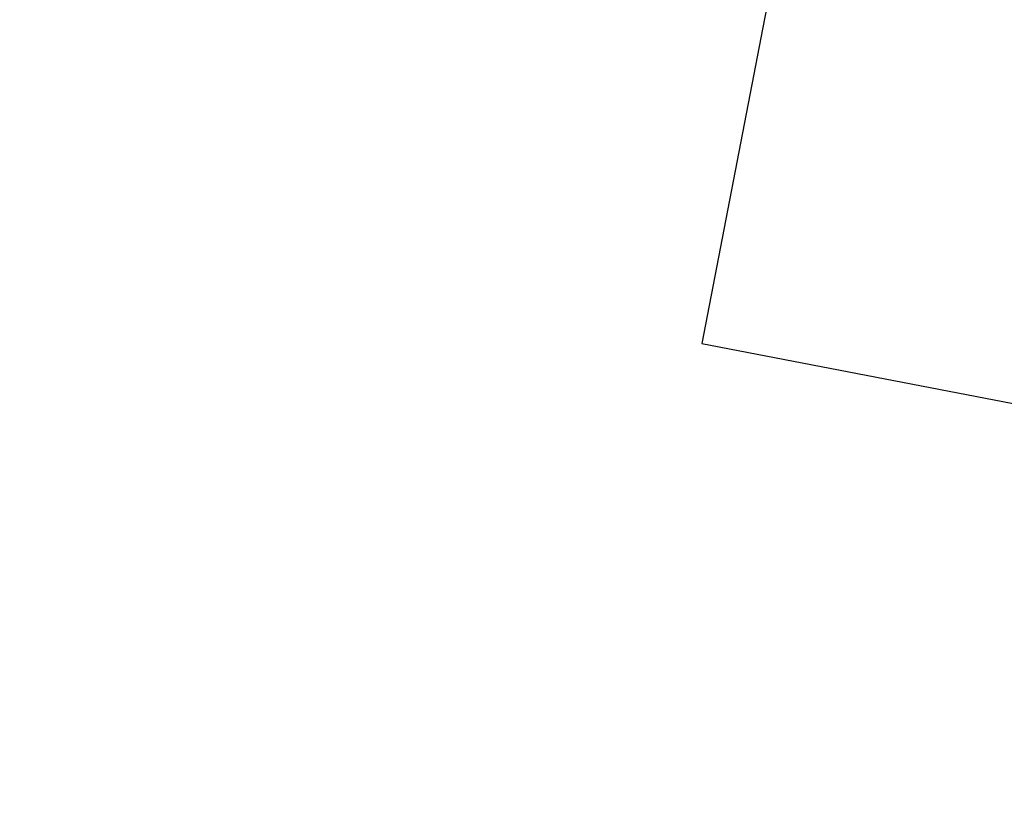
# Model space of a CAD drawing. Header units: metres. Extents: x 32353251 to 32353583, y 5707748 to 5708004.
# Tile 2 of 164: x 32353264 to 32353314, y 5707833 to 5707874. Entities that reach past the tile are written whole.
import ezdxf

# ---------------------------------------------------------------- set-up
doc = ezdxf.new("R2010")
doc.units = ezdxf.units.M
doc.header["$LTSCALE"] = 0.75
doc.layers.get('0').update_dxf_attribs({"linetype": 'CONTINUOUS'})
doc.layers.get('DEFPOINTS').update_dxf_attribs({"linetype": 'CONTINUOUS'})

# ---------------------------------------------------------------- blocks, each defined once
blk = doc.blocks.new('19-A2-A0')
at = {"layer": 'DEFPOINTS'}
blk.add_lwpolyline([(-489.15, -204.65), (489.1499999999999, -204.65), (489.1499999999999, 204.6499999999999), (-489.15, 204.65)], close=True, dxfattribs=at)

msp = doc.modelspace()

# ---------------------------------------------------------------- block references
at = {"xscale": 0.25, "yscale": 0.25, "zscale": 0.25, "rotation": 349.0867958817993}
msp.add_blockref('19-A2-A0', (32353428.52751582, 5707884.314449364), dxfattribs=at)

doc.saveas('drawing.dxf')
